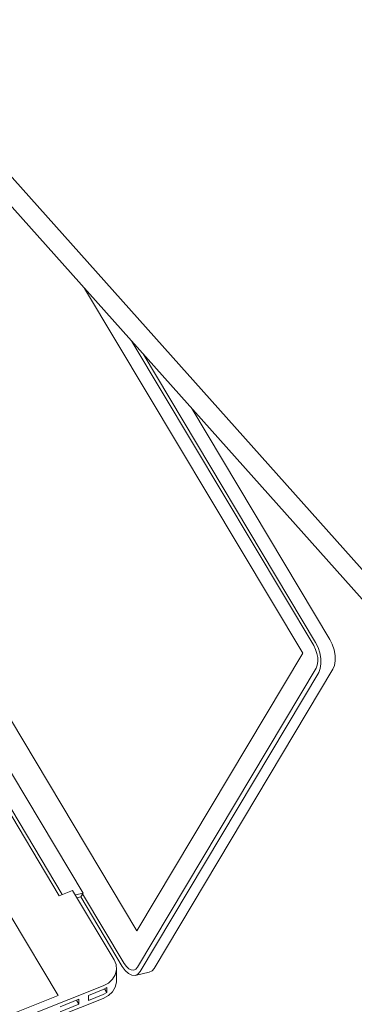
# Model space of a CAD drawing. Header units: millimetres. Extents: x -36631 to 27388, y -24993 to 6945.
# Tile 248 of 256: x -9690 to -9539, y -5559 to -5116. Entities that reach past the tile are written whole.
import ezdxf

# ---------------------------------------------------------------- set-up
doc = ezdxf.new("R2010")
doc.units = ezdxf.units.MM
doc.header["$MEASUREMENT"] = 0
doc.linetypes.add('Wipeout_Contour', pattern=[1000, 0, -1000])
doc.layers.add('Nuevo_08_E_Envans secs', color=7, linetype='Continuous')
doc.layers.add('Nuevo_09_EI_Mobiliari general', color=7, linetype='Continuous')
doc.layers.add('Nuevo_09_EI_Mobiliari general_Pluma_Nº__1', color=7, linetype='Continuous', lineweight=5)

# ---------------------------------------------------------------- blocks, each defined once
blk = doc.blocks.new('Elem Sección_203_1')
at = {"color": 254, "linetype": 'Wipeout_Contour', "lineweight": 0, "ltscale": 42836.053992}
blk.add_wipeout([(-10392.26, -3740.44), (-10397.41, -3743.49), (-8714.67, -5626.48), (-8709.52, -5623.43)], dxfattribs=at).dxf.layer = 'Nuevo_08_E_Envans secs'
at = {"color": 254, "linetype": 'Wipeout_Contour', "lineweight": 0, "ltscale": 42355.399281}
blk.add_wipeout([(-10294.27, -3662.11), (-10305.43, -3668.72), (-8606.45, -5569.87), (-8595.3, -5563.26)], dxfattribs=at).dxf.layer = 'Nuevo_08_E_Envans secs'
at = {"color": 254, "linetype": 'Wipeout_Contour', "lineweight": 0, "ltscale": 63602.827075}
blk.add_wipeout([(-10324.7, -3666.24), (-8609.5, -5585.56), (-8598.34, -5578.95), (-8606.45, -5569.87), (-10305.43, -3668.72), (-10313.54, -3659.64)], dxfattribs=at).dxf.layer = 'Nuevo_08_E_Envans secs'
at = {"color": 254, "linetype": 'Wipeout_Contour', "lineweight": 0, "ltscale": 53772.798042}
blk.add_wipeout([(-10384.77, -3701.82), (-10395.93, -3708.43), (-10387.81, -3717.51), (-8681.35, -5627.04), (-8670.2, -5620.44)], dxfattribs=at).dxf.layer = 'Nuevo_08_E_Envans secs'
at = {"color": 254, "linetype": 'Wipeout_Contour', "lineweight": 0, "ltscale": 42782.651219}
blk.add_wipeout([(-10387.81, -3717.51), (-10398.97, -3724.12), (-8692.51, -5633.65), (-8681.35, -5627.04)], dxfattribs=at).dxf.layer = 'Nuevo_08_E_Envans secs'
blk = doc.blocks.new('Elem Sección_212_1')
at = {"layer": 'Nuevo_09_EI_Mobiliari general_Pluma_Nº__1', "color": 7, "linetype": 'Continuous', "lineweight": 5}
for p, q in [((-9562.05, -5400.88), (-9660.34, -5236.62)), ((-9806.92, -5241.46), (-9636.73, -5525.88)), ((-9557.06, -5397.45), (-9639, -5260.5)), ((-9556.23, -5396.06), (-9633.98, -5266.12)), ((-9807.49, -5283.19), (-9671.76, -5510.02)), ((-9661.01, -5508.87), (-9796.74, -5282.04)), ((-9670.36, -5509.46), (-9805.28, -5283.99)), ((-9612.06, -5290.65), (-9549.85, -5394.61)), ((-9549.85, -5394.61), (-9548.74, -5396.84)), ((-9556.22, -5399.12), (-9557.06, -5397.45)), ((-9555.12, -5398.29), (-9556.23, -5396.06)), ((-9555.62, -5400.96), (-9556.22, -5399.12)), ((-9554.31, -5400.75), (-9555.12, -5398.29)), ((-9548.74, -5396.84), (-9547.93, -5399.3)), ((-9636.73, -5525.88), (-9562.05, -5400.88)), ((-9555.28, -5402.85), (-9555.62, -5400.96)), ((-9555.23, -5404.65), (-9555.28, -5402.85)), ((-9553.86, -5403.27), (-9554.31, -5400.75)), ((-9553.8, -5405.67), (-9553.86, -5403.27)), ((-9547.93, -5399.3), (-9547.48, -5401.82)), ((-9547.48, -5401.82), (-9547.42, -5404.22)), ((-9636.48, -5542.24), (-9556, -5407.53)), ((-9548.45, -5408.05), (-9628.93, -5542.76)), ((-9556, -5407.53), (-9555.48, -5406.25)), ((-9555.48, -5406.25), (-9555.23, -5404.65)), ((-9554.82, -5409.5), (-9554.12, -5407.79)), ((-9554.12, -5407.79), (-9553.8, -5405.67)), ((-9547.75, -5406.34), (-9548.45, -5408.05)), ((-9547.42, -5404.22), (-9547.75, -5406.34)), ((-9635.3, -5544.21), (-9554.82, -5409.5)), ((-9671.76, -5510.02), (-9665.7, -5507.62)), ((-9665.7, -5507.62), (-9647, -5538.88)), ((-9664.48, -5509.66), (-9661.01, -5508.87)), ((-9662.04, -5510.6), (-9661.01, -5508.87)), ((-9661.22, -5509.22), (-9642.51, -5540.48)), ((-9663.69, -5510.98), (-9662.04, -5510.6)), ((-9662.04, -5510.6), (-9643.34, -5541.87)), ((-9693.34, -5519.55), (-9672.16, -5554.96)), ((-9647, -5538.88), (-9646.11, -5541.05)), ((-9646.11, -5541.05), (-9645.94, -5543.34)), ((-9642.51, -5540.48), (-9641.51, -5541.87)), ((-9645.94, -5543.34), (-9646.5, -5545.58)), ((-9645.94, -5548.97), (-9645.94, -5543.34)), ((-9643.34, -5541.87), (-9642, -5543.72)), ((-9642, -5543.72), (-9640.53, -5545.07)), ((-9641.51, -5541.87), (-9640.41, -5542.88)), ((-9640.53, -5545.07), (-9639.03, -5545.82)), ((-9640.41, -5542.88), (-9639.28, -5543.44)), ((-9639.28, -5543.44), (-9638.2, -5543.52)), ((-9638.2, -5543.52), (-9637.25, -5543.11)), ((-9631.22, -5544.48), (-9637.59, -5545.93)), ((-9637.59, -5545.93), (-9636.32, -5545.37)), ((-9637.25, -5543.11), (-9636.48, -5542.24)), ((-9636.32, -5545.37), (-9635.3, -5544.21)), ((-9629.94, -5543.92), (-9631.22, -5544.48)), ((-9628.93, -5542.76), (-9629.94, -5543.92)), ((-9649.62, -5549.35), (-9651.97, -5550.61)), ((-9647.76, -5547.63), (-9649.62, -5549.35)), ((-9646.5, -5545.58), (-9647.76, -5547.63)), ((-9646.5, -5551.22), (-9645.94, -5548.97)), ((-9639.03, -5545.82), (-9637.59, -5545.93)), ((-9651.97, -5550.61), (-9887.28, -5643.94)), ((-9651.97, -5552.3), (-9658.63, -5554.94)), ((-9650.27, -5551.39), (-9651.97, -5552.3)), ((-9651.97, -5554.55), (-9650.27, -5553.64)), ((-9651.29, -5551.93), (-9650.27, -5553.64)), ((-9650.27, -5553.64), (-9650.27, -5551.39)), ((-9649.62, -5554.98), (-9647.76, -5553.27)), ((-9647.76, -5553.27), (-9646.5, -5551.22)), ((-9887.28, -5649.57), (-9651.97, -5556.24)), ((-9672.16, -5554.96), (-9771.52, -5594.36)), ((-9662.88, -5556.63), (-9671.36, -5559.99)), ((-9663.97, -5557.06), (-9662.88, -5558.88)), ((-9662.88, -5558.88), (-9662.88, -5556.63)), ((-9658.63, -5557.2), (-9651.97, -5554.55)), ((-9658.63, -5554.94), (-9658.63, -5557.2)), ((-9651.97, -5556.24), (-9649.62, -5554.98)), ((-9671.36, -5562.24), (-9662.88, -5558.88))]:
    blk.add_line(p, q, dxfattribs=at)
blk = doc.blocks.new('Elem Sección_383_1')
at = {"layer": 'Nuevo_09_EI_Mobiliari general_Pluma_Nº__1', "color": 7, "linetype": 'Continuous', "lineweight": 5}
for p, q in [((-10651.13, -4114.62), (-9163.14, -5779.69)), ((-10651.13, -4127.93), (-9170.92, -5784.29))]:
    blk.add_line(p, q, dxfattribs=at)

msp = doc.modelspace()

# ---------------------------------------------------------------- block references
at = {"layer": 'Nuevo_08_E_Envans secs', "lineweight": 0}
msp.add_blockref('Elem Sección_203_1', (0, 0), dxfattribs=at)

# ---------------------------------------------------------------- next in the draw order: block references
at = {"layer": 'Nuevo_09_EI_Mobiliari general', "lineweight": 0}
for name in ['Elem Sección_383_1', 'Elem Sección_212_1']:
    msp.add_blockref(name, (0, 0), dxfattribs=at)

doc.saveas('drawing.dxf')
